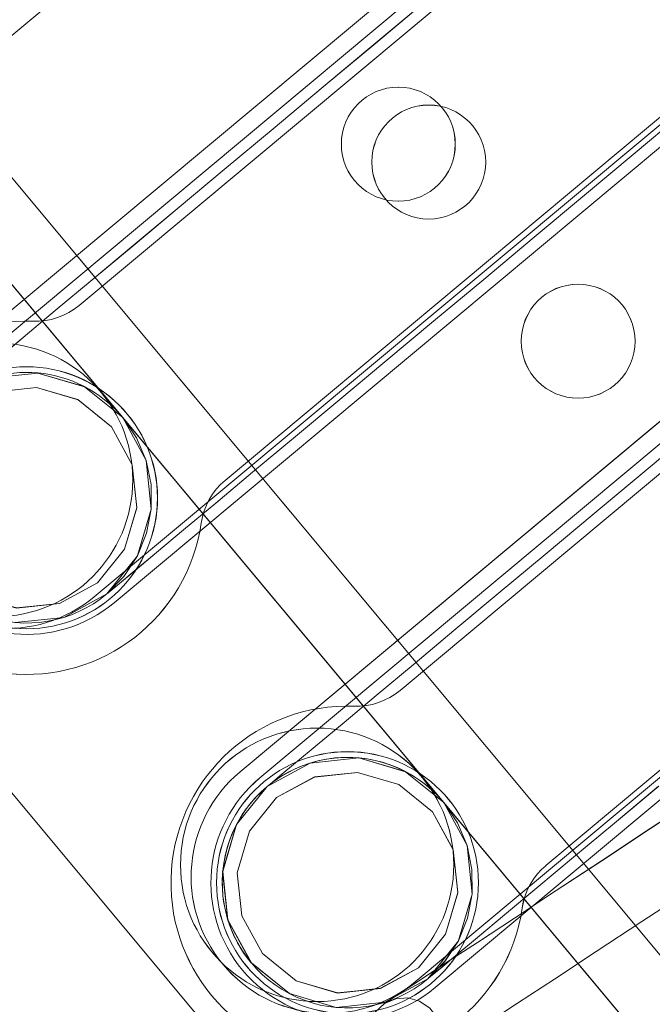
# Model space of a CAD drawing. Header units: millimetres. Extents: x -125266 to 274256, y -711690 to -301689.
# Tile 73 of 256: x -53456 to -53429, y -360895 to -360852. Entities that reach past the tile are written whole.
import ezdxf

# ---------------------------------------------------------------- set-up
doc = ezdxf.new("R2010")
doc.units = ezdxf.units.MM
doc.linetypes.add('CONTINOUS', pattern=[0])
for name, color, linetype, lineweight in [('AD Wall', 8, 'Continuous', 15), ('ARCH', 7, 'Continuous', 0), ('Equipment', 8, 'Continuous', 0), ('MEPTEK HVAC-Kitchen Fresh Air Duct', 3, 'Continuous', 30), ('MEPTEK-TEXT1', 7, 'Continuous', 30)]:
    doc.layers.add(name, color=color, linetype=linetype, lineweight=lineweight)
doc.layers.add('Light Equipment', color=8, linetype='Continuous')
doc.styles.get("Standard").update_dxf_attribs({"font": 'ARIALN.TTF'})
doc.styles.add('Times New Roman', font='times.ttf', dxfattribs={"height": 150})
doc.dimstyles.new('ARA-125', dxfattribs={"dimtxt": 200, "dimasz": 75, "dimexe": 0, "dimexo": 75, "dimgap": 7.5, "dimtad": 0, "dimdec": 0, "dimrnd": 5, "dimdsep": 46, "dimtxsty": 'Times New Roman', "dimblk": 'ARCHTICK', "dimcen": 56.25, "dimdle": 56.25, "dimclrd": 256, "dimclre": 256, "dimclrt": 256, "dimazin": 3, "dimtfac": 1, "dimtdec": 0, "dimtix": 1, "dimtmove": 1, "dimatfit": 3, "dimfxl": 0, "dimtolj": 1, "dimlwd": -1, "dimlwe": 0, "dimarcsym": 0})
pattern_1 = [(22.867872, (419150.544, -703283.92), (-30.845707, 73.1364), [])]

# ---------------------------------------------------------------- blocks, each defined once
blk = doc.blocks.new('A$Cf0359734')
at = {"layer": 'Equipment', "extrusion": (0, 0, -1), "elevation": -15}
for points in [[(-610.078, 1224.798, -3.802846), (-1131.035, 947.449, 3.802846)], [(-563.585, 1106.137, -3.146449), (-1057.949, 842.946, 3.146449)], [(-460.834, 374.726, -2.242091), (-471.015, 369.306, 2.242091)], [(-457.29, 370.182, -0.9995), (-467.884, 364.542, 0.9995)], [(-458.194, 370.267, -0.9995), (-468.787, 364.627, 0.9995)], [(-480.255, 364.386, -2.242091), (-490.436, 358.966, 2.242091)], [(-476.712, 359.842, -0.9995), (-487.305, 354.202, 0.9995)], [(-477.615, 359.927, -0.9995), (-488.209, 354.287, 0.9995)], [(-512.548, 147.893, 0.12996), (-291.459, 265.598, -0.12996), (-512.548, 147.893, 0.12996), (-291.458, 265.596, 0.99992), (-345.858, 324.267, -0.129924), (-530.851, 225.782, 1.000022), (-512.548, 147.893, -1.000022), (-530.851, 225.782, 0.129924), (-345.858, 324.267, -0.99992), (-291.458, 265.596, -0.12996), (-512.548, 147.893, -1.000022), (-530.851, 225.782, 0.129924), (-345.858, 324.267, -0.129924), (-530.85, 225.78, 1.000022)]]:
    blk.add_lwpolyline(points, format="xyb", close=True, dxfattribs=at)
for points in [[(-591.722, 1158.987, -3.538831), (-1086.084, 895.797), (-1091.774, 906.486), (-1091.58, 906.121), (-1086.084, 895.797), (-1084.559, 898.382), (-1083.015, 900.957), (-1081.46, 903.525), (-1079.888, 906.087), (-1078.303, 908.636), (-1076.702, 911.181)], [(-1077.22, 914.233), (-1087.359, 908.836), (-1091.168, 906.808, 3.626728), (-598.019, 1169.352)], [(-597.218, 1169.311, -3.616317), (-1091.58, 906.121), (-1091.532, 906.208), (-1091.475, 906.293), (-1091.426, 906.38), (-1091.369, 906.465), (-1091.32, 906.552), (-1091.272, 906.639), (-1091.215, 906.724), (-1091.168, 906.808), (-598.022, 1169.351)], [(-597.218, 1169.31, -3.616317), (-1091.582, 906.12, 3.616317), (-597.219, 1169.312)], [(-591.722, 1158.988, -3.538831), (-1086.084, 895.795), (-1084.554, 898.384), (-1083.015, 900.956), (-1081.455, 903.526), (-1079.889, 906.086), (-1078.304, 908.635), (-1076.703, 911.179)], [(-599.158, 1041.719, -0.011713), (-984.646, 836.489), (-990.409, 833.326), (-995.883, 829.759), (-1000.962, 825.886), (-1005.713, 821.665), (-1011.224, 815.871), (-1016.164, 809.592), (-1020.378, 803.047), (-1023.979, 796.101), (-1025.529, 792.694), (-1080.437, 895.526, 3.572618), (-594.649, 1154.151, -3.572618), (-1080.436, 895.526, 3.572618), (-594.65, 1154.151, -3.572618), (-1080.31, 895.593), (-1031.842, 804.552), (-1031.857, 804.516), (-1031.842, 804.552)], [(-546.271, 1063.035, -2.890001), (-1031.776, 804.429), (-1025.527, 792.692)], [(-483.758, 393.811), (-482.495, 391.439), (-481.182, 388.972), (-479.834, 386.441), (-478.476, 383.889), (-477.129, 381.359), (-475.815, 378.892), (-474.552, 376.52), (-473.363, 374.286), (-472.264, 372.221), (-471.274, 370.363), (-470.409, 368.737), (-469.682, 367.371), (-469.104, 366.286), (-468.684, 365.497), (-468.43, 365.021), (-468.346, 364.862), (-468.755, 365.86), (-468.965, 366.917), (-468.96, 367.993), (-468.748, 369.051), (-468.334, 370.046), (-467.737, 370.941), (-466.973, 371.702), (-466.076, 372.301, -1), (-460.906, 362.591)], [(-489.547, 381.272), (-488.188, 378.721), (-486.841, 376.19), (-485.528, 373.723), (-484.265, 371.351), (-483.076, 369.117), (-481.976, 367.052), (-480.987, 365.194), (-480.122, 363.568), (-479.394, 362.202), (-478.817, 361.117), (-478.397, 360.328), (-478.143, 359.852), (-478.058, 359.691), (-477.439, 357.636), (-477.647, 355.5), (-478.667, 353.612), (-480.328, 352.252), (-482.383, 351.633), (-484.514, 351.844), (-486.407, 352.861), (-487.767, 354.522), (-488.177, 355.521), (-488.386, 356.578), (-488.381, 357.654), (-488.17, 358.711), (-487.755, 359.706), (-487.158, 360.602), (-486.394, 361.362), (-485.497, 361.962, -1), (-480.327, 352.252), (-482.383, 351.633), (-484.516, 351.85), (-486.407, 352.861), (-487.767, 354.522), (-487.852, 354.681), (-488.106, 355.157), (-488.526, 355.946), (-489.103, 357.032), (-489.831, 358.398), (-490.696, 360.023), (-491.685, 361.881), (-492.784, 363.946), (-493.974, 366.18)]]:
    blk.add_lwpolyline(points, format="xyb", dxfattribs=at)
for points in [[(-696.698, 249.523), (-698.107, 252.171), (-274.369, 477.762), (-698.107, 252.171), (-698.135, 252.224), (-698.214, 252.372), (-698.344, 252.615), (-698.519, 252.944), (-698.733, 253.346), (-698.978, 253.806), (-699.243, 254.304), (-699.516, 254.818), (-699.243, 254.304), (-698.978, 253.806), (-698.733, 253.346), (-698.519, 252.944), (-698.344, 252.615), (-698.214, 252.372), (-698.135, 252.224), (-698.107, 252.171)], [(-698.106, 252.17), (-696.697, 249.522), (-272.959, 475.114), (-696.697, 249.522)], [(-698.105, 252.172), (-697.936, 252.262), (-697.438, 252.527), (-696.617, 252.964), (-695.521, 253.547), (-694.182, 254.26), (-692.657, 255.072), (-691, 255.954), (-689.279, 256.87), (-283.198, 473.062), (-689.279, 256.87), (-691, 255.954), (-692.657, 255.072), (-694.182, 254.26), (-695.521, 253.547), (-696.617, 252.964), (-697.438, 252.527), (-697.936, 252.262)], [(-281.788, 470.414), (-687.87, 254.222)], [(-676.784, 243.922), (-280.767, 454.755)], [(-449.367, 374.968), (-470.986, 415.575)], [(-479.38, 411.673), (-457.291, 370.181)], [(-479.813, 410.874), (-458.194, 370.266)], [(-467.883, 364.541), (-489.973, 406.032)], [(-468.788, 364.628), (-490.407, 405.235)], [(-477.323, 404.068), (-462.452, 376.136)], [(-476.711, 359.841), (-498.8, 401.332)], [(-499.234, 400.534), (-477.616, 359.927)], [(-471.278, 371.433), (-486.149, 399.366)], [(-509.395, 395.693), (-487.305, 354.202)], [(-488.21, 354.289), (-509.828, 394.896)], [(-496.744, 393.729), (-481.873, 365.796)], [(-490.7, 361.094), (-505.571, 389.026)], [(-462.451, 376.134), (-462.311, 375.897), (-462.153, 375.675), (-461.97, 375.473), (-461.772, 375.28), (-461.559, 375.108), (-461.329, 374.958), (-461.085, 374.831), (-460.832, 374.727), (-461.085, 374.831), (-461.329, 374.958), (-461.559, 375.108), (-461.772, 375.28), (-461.97, 375.473), (-462.153, 375.675), (-462.311, 375.897)], [(-468.345, 364.862), (-468.964, 366.918), (-468.753, 369.048), (-467.736, 370.942), (-466.075, 372.302), (-464.019, 372.92), (-461.886, 372.704), (-459.996, 371.692), (-458.636, 370.031), (-459.375, 370.936), (-459.996, 371.692), (-461.886, 372.704), (-463.998, 372.918), (-464.019, 372.92), (-466.075, 372.302), (-467.736, 370.942), (-468.753, 369.048), (-468.962, 366.939), (-468.964, 366.918)], [(-459.199, 369.732), (-458.653, 367.916), (-458.844, 366.027), (-459.74, 364.354), (-461.21, 363.157), (-463.023, 362.606), (-464.911, 362.797), (-466.579, 363.696), (-467.781, 365.163), (-468.326, 366.979), (-468.141, 368.864), (-467.245, 370.537), (-465.776, 371.734), (-463.962, 372.285), (-462.074, 372.094), (-460.401, 371.198)], [(-467.783, 365.162), (-468.328, 366.978), (-468.138, 368.866), (-467.247, 370.536), (-465.772, 371.736), (-463.959, 372.287), (-462.07, 372.096), (-460.403, 371.197), (-459.201, 369.731), (-458.655, 367.915), (-458.84, 366.029), (-459.737, 364.356), (-461.206, 363.159), (-463.024, 362.606), (-464.907, 362.799), (-466.581, 363.695)], [(-471.016, 369.307), (-470.961, 369.574), (-470.931, 369.848), (-470.927, 370.122), (-470.95, 370.395), (-471, 370.668), (-471.066, 370.932), (-471.161, 371.187), (-471.28, 371.436), (-471.161, 371.187), (-471.066, 370.932), (-471, 370.668), (-470.95, 370.395), (-470.927, 370.122), (-470.931, 369.848), (-470.961, 369.574)], [(-481.873, 365.795), (-481.733, 365.557), (-481.574, 365.335), (-481.392, 365.134), (-481.194, 364.94), (-480.98, 364.768), (-480.751, 364.619), (-480.506, 364.491), (-480.254, 364.387), (-480.506, 364.491), (-480.751, 364.619), (-480.98, 364.768), (-481.194, 364.94), (-481.392, 365.134), (-481.574, 365.335), (-481.733, 365.557)], [(-487.767, 354.522), (-488.386, 356.578), (-488.174, 358.708), (-487.158, 360.602), (-485.497, 361.962), (-483.441, 362.581), (-481.308, 362.364), (-479.417, 361.353), (-478.057, 359.692), (-478.797, 360.596), (-479.417, 361.353), (-481.308, 362.364), (-483.42, 362.578), (-483.441, 362.581), (-485.497, 361.962), (-487.158, 360.602), (-488.174, 358.708), (-488.383, 356.599), (-488.386, 356.578)], [(-478.62, 359.392), (-478.075, 357.576), (-478.265, 355.687), (-479.162, 354.014), (-480.631, 352.818), (-482.444, 352.267), (-484.333, 352.457), (-486.001, 353.356), (-487.203, 354.823), (-487.748, 356.639), (-487.563, 358.524), (-486.667, 360.198), (-485.197, 361.394), (-483.384, 361.945), (-481.496, 361.755), (-479.823, 360.858)], [(-487.204, 354.822), (-487.75, 356.638), (-487.559, 358.526), (-486.663, 360.2), (-485.193, 361.396), (-483.38, 361.947), (-481.492, 361.757), (-479.824, 360.857), (-478.622, 359.391), (-478.076, 357.575), (-478.262, 355.689), (-479.158, 354.016), (-480.627, 352.82), (-482.44, 352.269), (-484.329, 352.459), (-486.002, 353.356)], [(-490.438, 358.967), (-490.383, 359.234), (-490.352, 359.509), (-490.348, 359.782), (-490.371, 360.056), (-490.421, 360.328), (-490.487, 360.592), (-490.582, 360.847), (-490.701, 361.096), (-490.582, 360.847), (-490.487, 360.592), (-490.421, 360.328), (-490.371, 360.056), (-490.348, 359.782), (-490.352, 359.509), (-490.383, 359.234)], [(-486.811, 350.566), (-486.533, 350.81), (-486.244, 351.262), (-486.123, 351.789), (-486.182, 352.321), (-486.412, 352.804), (-486.792, 353.186), (-487.27, 353.42), (-487.806, 353.482), (-488.334, 353.363), (-488.628, 353.2), (-489.013, 352.826), (-489.253, 352.345), (-489.317, 351.814), (-489.207, 351.289), (-488.921, 350.829), (-488.505, 350.493), (-487.998, 350.308), (-487.462, 350.308), (-486.954, 350.477)]]:
    blk.add_lwpolyline(points, close=True, dxfattribs=at)
for points in [[(-465.095, 362.189), (-466.986, 363.201), (-468.346, 364.862), (-466.986, 363.201), (-465.093, 362.184)], [(-459.973, 372.542), (-460.7, 373.908), (-461.565, 375.533), (-462.555, 377.392), (-463.654, 379.456), (-464.843, 381.691), (-466.106, 384.062), (-467.42, 386.53), (-468.767, 389.06), (-470.126, 391.612), (-471.47, 394.137), (-472.786, 396.61), (-474.049, 398.982), (-475.238, 401.216), (-476.335, 403.275), (-477.327, 405.139), (-478.192, 406.764), (-478.92, 408.13), (-479.497, 409.216), (-479.917, 410.004), (-480.171, 410.481), (-480.256, 410.64)], [(-462.454, 376.134), (-462.454, 376.134)], [(-460.835, 374.726), (-460.835, 374.726)], [(-471.279, 371.435), (-471.279, 371.435)], [(-471.016, 369.306), (-471.016, 369.306)], [(-495.854, 366.51), (-494.338, 364.314), (-492.889, 362.204), (-491.526, 360.232), (-490.289, 358.431), (-489.185, 356.831), (-488.244, 355.47), (-487.485, 354.365), (-486.917, 353.54), (-486.555, 353.013), (-486.401, 352.788)], [(-481.873, 365.795), (-481.873, 365.795)], [(-467.881, 364.541), (-467.881, 364.541)], [(-468.79, 364.627), (-468.79, 364.627)], [(-480.254, 364.388), (-480.254, 364.388)], [(-489.037, 350.975), (-489.19, 351.199), (-489.552, 351.727), (-490.118, 352.547), (-490.881, 353.649), (-491.821, 355.017), (-492.921, 356.613), (-494.167, 358.416), (-495.524, 360.391), (-496.976, 362.492), (-498.489, 364.697)], [(-490.699, 361.097), (-490.699, 361.097)], [(-476.711, 359.839), (-476.711, 359.839)], [(-477.615, 359.929), (-477.615, 359.929)], [(-490.435, 358.968), (-490.435, 358.968)], [(-487.305, 354.199), (-487.305, 354.199)], [(-488.209, 354.289), (-488.209, 354.289)]]:
    blk.add_lwpolyline(points, dxfattribs=at)
at = {"layer": 'Equipment', "extrusion": (0, 0, -1)}
for centre, radius in [((-472.768, 387.973, -15), 2.502), ((-472.768, 387.973, -15), 2.502), ((-474.301, 387.75, -15), 2.502), ((-474.301, 387.75, -15), 2.502), ((-483.341, 382.938, -15), 2.502), ((-483.341, 382.938, -15), 2.502), ((-461.955, 367.671, -15), 6.002), ((-461.955, 367.671, -15), 6.002), ((-463.488, 367.445, -15), 5.749), ((-463.492, 367.448, -15), 5.751), ((-481.382, 357.33, -15), 6), ((-481.382, 357.33, -15), 6), ((-482.91, 357.107, -15), 5.749), ((-482.912, 357.107, -15), 5.75)]:
    blk.add_circle(centre, radius, dxfattribs=at)
for centre, radius, start, end in [((-625.132, 625.132, -15), 625.132, 145.142558, 90.917696), ((-624.647, 624.948, -15), 545.055, 148.86045, 87.1998), ((-624.649, 624.946, -15), 545.055, 148.86045, 87.1998), ((-624.649, 624.946, -15), 545.055, 148.86045, 87.1998), ((-624.649, 624.946, -15), 545.055, 148.86045, 87.1998), ((-624.648, 624.948, -15), 535.053, 147.01591, 89.04434), ((-624.648, 624.948, -15), 535.053, 147.01591, 89.04434), ((-463.492, 367.446, -15), 5.5, 208.0301, 28.0301), ((-482.913, 357.107, -15), 5.5, 208.0301, 28.0301)]:
    blk.add_arc(centre, radius, start, end, dxfattribs=at)
blk = doc.blocks.new('ARCH')
at = {"layer": 'AD Wall', "lineweight": 0}
h = blk.add_hatch(dxfattribs=at)
h.set_pattern_fill('ANSI31', color=256, scale=25, angle=-22.1321)
h.set_pattern_definition(pattern_1)
edge = h.paths.add_edge_path()
edge.add_arc((-53209.777, -360694.998), 761.132, 66.950176, 372.725314)
edge.add_line((-52467.341, -360527.338), (-52564.885, -360549.366))
edge.add_arc((-53209.777, -360694.998), 661.132, -293.049824, 12.725314, ccw=False)
edge.add_line((-52950.923, -360086.648), (-52911.77, -359994.631))
h = blk.add_hatch(dxfattribs=at)
h.set_pattern_fill('ANSI31', color=256, scale=25, angle=-22.1321)
h.set_pattern_definition(pattern_1)
edge = h.paths.add_edge_path()
edge.add_arc((-53209.777, -360694.998), 761.132, 66.950176, 372.725314)
edge.add_line((-52467.341, -360527.338), (-52564.885, -360549.366))
edge.add_arc((-53209.777, -360694.998), 661.132, -293.049824, 12.725314, ccw=False)
edge.add_line((-52950.923, -360086.648), (-52911.77, -359994.631))
at = {"layer": 'AD Wall', "lineweight": 0, "extrusion": (0, 0, -1)}
for radius in [761.132, 761.132, 661.132, 661.132]:
    blk.add_arc((53209.777, -360694.998, -5.049), radius, 167.274686, 113.049824, dxfattribs=at)
at = {"layer": 'Light Equipment', "lineweight": 0, "extrusion": (0, 0, -1), "elevation": -5.049}
for points in [[(52997.285, -360133.855, -3.802846), (52619.203, -360587.036, 3.802846)], [(53085.056, -360226.257, -3.146449), (52726.274, -360656.304, 3.146449)], [(53493.345, -361094.667, 0.12996), (53653.8, -360902.341, -0.12996), (53493.345, -361094.667, 0.12996), (53653.801, -360902.343, 0.99992), (53581.306, -360868.489, -0.129924), (53447.046, -361029.413, 1.000022), (53493.345, -361094.667, -1.000022), (53447.046, -361029.413, 0.129924), (53581.306, -360868.489, -0.99992), (53653.801, -360902.343, -0.12996), (53493.345, -361094.667, -1.000022), (53447.046, -361029.413, 0.129924), (53581.306, -360868.489, -0.129924), (53447.048, -361029.414, 1.000022)], [(53455.791, -360865.065, -2.242091), (53448.402, -360873.922, 2.242091)], [(53460.786, -360867.939, -0.9995), (53453.098, -360877.155, 0.9995)], [(53459.917, -360868.201, -0.9995), (53452.229, -360877.416, 0.9995)], [(53441.696, -360881.96, -2.242091), (53434.307, -360890.816, 2.242091)], [(53446.691, -360884.834, -0.9995), (53439.002, -360894.05, 0.9995)], [(53445.822, -360885.096, -0.9995), (53438.133, -360894.311, 0.9995)]]:
    blk.add_lwpolyline(points, format="xyb", close=True, dxfattribs=at)
for points in [[(52681.566, -360597.53), (52674.208, -360606.349), (52671.443, -360609.663, 3.626728), (53029.343, -360180.672)], [(53030.101, -360180.409, -3.616317), (52671.32, -360610.454), (52671.332, -360610.355), (52671.353, -360610.255), (52671.365, -360610.156), (52671.386, -360610.056), (52671.399, -360609.957), (52671.411, -360609.858), (52671.432, -360609.758), (52671.443, -360609.663), (53029.342, -360180.674)], [(53030.101, -360180.41, -3.616317), (52671.318, -360610.456, 3.616317), (53030.101, -360180.408)], [(53039.081, -360187.901, -3.538831), (52680.301, -360617.948), (52680.744, -360614.974), (52681.2, -360612.012), (52681.677, -360609.043), (52682.163, -360606.082), (52682.671, -360603.124), (52683.196, -360600.164)], [(53039.082, -360187.901, -3.538831), (52680.301, -360617.947), (52671.003, -360610.189), (52671.321, -360610.454), (52680.301, -360617.947), (52680.74, -360614.977), (52681.2, -360612.01), (52681.673, -360609.046), (52682.163, -360606.081), (52682.671, -360603.122), (52683.196, -360600.162)], [(53076.373, -360299.33, -0.011713), (52796.609, -360634.668), (52792.462, -360639.77), (52788.735, -360645.136), (52785.489, -360650.637), (52782.678, -360656.337), (52779.757, -360663.781), (52777.546, -360671.458), (52776.108, -360679.109), (52775.39, -360686.899), (52775.238, -360690.639), (52685.634, -360616.071, 3.572618), (53038.192, -360193.484, -3.572618), (52685.634, -360616.07, 3.572618), (53038.191, -360193.484, -3.572618), (52685.726, -360615.961), (52764.922, -360682.033), (52764.921, -360682.072), (52764.922, -360682.033)], [(53117.333, -360259.66, -2.890001), (52765.029, -360682.122), (52775.24, -360690.64)], [(53427.366, -360856.023), (53429.429, -360857.744), (53431.576, -360859.534), (53433.777, -360861.371), (53435.997, -360863.223), (53438.198, -360865.06), (53440.344, -360866.85), (53442.408, -360868.572), (53444.351, -360870.193), (53446.147, -360871.691), (53447.764, -360873.04), (53449.178, -360874.22), (53450.366, -360875.211), (53451.31, -360875.999), (53451.996, -360876.571), (53452.411, -360876.917), (53452.549, -360877.032), (53451.794, -360876.262), (53451.201, -360875.361), (53450.8, -360874.363), (53450.598, -360873.304), (53450.607, -360872.225), (53450.823, -360871.171), (53451.244, -360870.179), (53451.849, -360869.286, -1), (53460.296, -360876.333)], [(53426.727, -360869.818), (53428.947, -360871.67), (53431.149, -360873.507), (53433.295, -360875.297), (53435.358, -360877.019), (53437.302, -360878.64), (53439.098, -360880.139), (53440.714, -360881.487), (53442.128, -360882.667), (53443.316, -360883.658), (53444.261, -360884.446), (53444.947, -360885.018), (53445.361, -360885.364), (53445.501, -360885.481), (53446.848, -360887.152), (53447.46, -360889.208), (53447.227, -360891.342), (53446.201, -360893.227), (53444.53, -360894.575), (53442.477, -360895.182), (53440.339, -360894.953), (53438.454, -360893.927), (53437.699, -360893.156), (53437.106, -360892.256), (53436.705, -360891.257), (53436.503, -360890.198), (53436.512, -360889.12), (53436.728, -360888.066), (53437.149, -360887.074), (53437.754, -360886.18, -1), (53446.201, -360893.227), (53444.53, -360894.574), (53442.473, -360895.178), (53440.34, -360894.953), (53438.454, -360893.927), (53438.316, -360893.812), (53437.901, -360893.466), (53437.215, -360892.893), (53436.271, -360892.106), (53435.083, -360891.114), (53433.669, -360889.935), (53432.052, -360888.586), (53430.256, -360887.088), (53428.313, -360885.466)]]:
    blk.add_lwpolyline(points, format="xyb", dxfattribs=at)
for points in [[(53284.476, -361069.902), (53282.173, -361067.981), (53589.699, -360699.371), (53282.173, -361067.981), (53282.127, -361067.943), (53281.998, -361067.835), (53281.786, -361067.658), (53281.501, -361067.42), (53281.151, -361067.128), (53280.75, -361066.794), (53280.317, -361066.433), (53279.87, -361066.06), (53280.317, -361066.433), (53280.75, -361066.794), (53281.151, -361067.128), (53281.501, -361067.42), (53281.786, -361067.658), (53281.998, -361067.835), (53282.127, -361067.943), (53282.173, -361067.981)], [(53282.174, -361067.982), (53284.477, -361069.903), (53592.003, -360701.293), (53284.477, -361069.903)], [(53282.174, -361067.979), (53282.297, -361067.832), (53282.659, -361067.399), (53283.254, -361066.685), (53284.05, -361065.732), (53285.022, -361064.567), (53286.128, -361063.24), (53287.331, -361061.799), (53288.58, -361060.302), (53583.291, -360707.051), (53288.58, -361060.302), (53287.331, -361061.799), (53286.128, -361063.24), (53285.022, -361064.567), (53284.05, -361065.732), (53283.254, -361066.685), (53282.659, -361067.399), (53282.297, -361067.832)], [(53585.595, -360708.973), (53290.883, -361062.224)], [(53305.032, -361067.589), (53592.44, -360723.093)], [(53466.322, -360860.521), (53430.998, -360831.05)], [(53424.692, -360837.828), (53460.786, -360867.94)], [(53424.592, -360838.731), (53459.917, -360868.201)], [(53429.463, -360844.097), (53453.761, -360864.369)], [(53453.098, -360877.155), (53417.005, -360847.043)], [(53452.227, -360877.415), (53416.903, -360847.945)], [(53447.357, -360872.05), (53423.058, -360851.778)], [(53446.692, -360884.835), (53410.598, -360854.722)], [(53410.497, -360855.626), (53445.822, -360885.096)], [(53415.368, -360860.991), (53439.666, -360881.263)], [(53402.909, -360863.938), (53439.002, -360894.05)], [(53453.762, -360864.37), (53453.982, -360864.537), (53454.212, -360864.682), (53454.457, -360864.801), (53454.713, -360864.905), (53454.976, -360864.984), (53455.245, -360865.036), (53455.52, -360865.062), (53455.792, -360865.063), (53455.52, -360865.062), (53455.245, -360865.036), (53454.976, -360864.984), (53454.713, -360864.905), (53454.457, -360864.801), (53454.212, -360864.682), (53453.982, -360864.537)], [(53438.132, -360894.31), (53402.808, -360864.84)], [(53452.549, -360877.032), (53451.202, -360875.361), (53450.595, -360873.308), (53450.823, -360871.171), (53451.85, -360869.285), (53453.521, -360867.938), (53455.578, -360867.334), (53457.711, -360867.559), (53459.596, -360868.585), (53458.571, -360868.026), (53457.711, -360867.559), (53455.578, -360867.334), (53453.541, -360867.931), (53453.521, -360867.938), (53451.85, -360869.285), (53450.823, -360871.171), (53450.595, -360873.308), (53451.196, -360875.34), (53451.202, -360875.361)], [(53452.958, -360876.542), (53451.768, -360875.066), (53451.233, -360873.244), (53451.429, -360871.362), (53452.344, -360869.695), (53453.816, -360868.502), (53455.637, -360867.967), (53457.52, -360868.171), (53459.186, -360869.077), (53460.376, -360870.553), (53460.915, -360872.37), (53460.715, -360874.257), (53459.804, -360875.919), (53458.329, -360877.117), (53456.511, -360877.648), (53454.624, -360877.448)], [(53459.187, -360869.075), (53460.377, -360870.552), (53460.912, -360872.373), (53460.712, -360874.261), (53459.802, -360875.923), (53458.33, -360877.116), (53456.509, -360877.651), (53454.625, -360877.446), (53452.959, -360876.541), (53451.77, -360875.064), (53451.231, -360873.248), (53451.431, -360871.36), (53452.341, -360869.698), (53453.813, -360868.505), (53455.634, -360867.97), (53457.521, -360868.17)], [(53433.262, -360888.945), (53408.963, -360868.673)], [(53448.401, -360873.921), (53448.351, -360873.653), (53448.276, -360873.387), (53448.176, -360873.132), (53448.052, -360872.888), (53447.903, -360872.654), (53447.743, -360872.434), (53447.559, -360872.234), (53447.355, -360872.048), (53447.559, -360872.234), (53447.743, -360872.434), (53447.903, -360872.654), (53448.052, -360872.888), (53448.176, -360873.132), (53448.276, -360873.387), (53448.351, -360873.653)], [(53439.667, -360881.264), (53439.887, -360881.432), (53440.117, -360881.577), (53440.362, -360881.696), (53440.618, -360881.8), (53440.881, -360881.879), (53441.15, -360881.931), (53441.425, -360881.957), (53441.697, -360881.958), (53441.425, -360881.957), (53441.15, -360881.931), (53440.881, -360881.879), (53440.618, -360881.8), (53440.362, -360881.696), (53440.117, -360881.577), (53439.887, -360881.432)], [(53438.454, -360893.927), (53437.107, -360892.256), (53436.5, -360890.203), (53436.728, -360888.065), (53437.754, -360886.18), (53439.425, -360884.832), (53441.483, -360884.229), (53443.616, -360884.454), (53445.501, -360885.48), (53444.475, -360884.921), (53443.616, -360884.454), (53441.483, -360884.229), (53439.446, -360884.826), (53439.425, -360884.832), (53437.754, -360886.18), (53436.728, -360888.065), (53436.5, -360890.203), (53437.101, -360892.235), (53437.107, -360892.256)], [(53438.863, -360893.437), (53437.673, -360891.96), (53437.138, -360890.139), (53437.338, -360888.252), (53438.248, -360886.59), (53439.72, -360885.396), (53441.542, -360884.861), (53443.425, -360885.066), (53445.091, -360885.971), (53446.281, -360887.448), (53446.819, -360889.265), (53446.62, -360891.152), (53445.709, -360892.814), (53444.237, -360894.008), (53442.416, -360894.543), (53440.529, -360894.343)], [(53445.092, -360885.97), (53446.282, -360887.447), (53446.817, -360889.268), (53446.617, -360891.155), (53445.707, -360892.817), (53444.235, -360894.011), (53442.413, -360894.546), (53440.53, -360894.341), (53438.864, -360893.436), (53437.674, -360891.959), (53437.136, -360890.143), (53437.336, -360888.255), (53438.246, -360886.593), (53439.718, -360885.4), (53441.539, -360884.865), (53443.426, -360885.065)], [(53434.306, -360890.816), (53434.256, -360890.547), (53434.181, -360890.282), (53434.081, -360890.027), (53433.957, -360889.782), (53433.808, -360889.549), (53433.648, -360889.329), (53433.464, -360889.129), (53433.259, -360888.943), (53433.464, -360889.129), (53433.648, -360889.329), (53433.808, -360889.549), (53433.957, -360889.782), (53434.081, -360890.027), (53434.181, -360890.282), (53434.256, -360890.547)], [(53440.83, -360897.231), (53440.996, -360896.901), (53441.093, -360896.373), (53441.007, -360895.84), (53440.751, -360895.369), (53440.357, -360895.008), (53439.861, -360894.798), (53439.329, -360894.761), (53438.81, -360894.905), (53438.365, -360895.214), (53438.155, -360895.476), (53437.94, -360895.968), (53437.899, -360896.504), (53438.039, -360897.019), (53438.339, -360897.465), (53438.776, -360897.783), (53439.288, -360897.937), (53439.828, -360897.918), (53440.325, -360897.715), (53440.732, -360897.368)]]:
    blk.add_lwpolyline(points, close=True, dxfattribs=at)
for points in [[(53456.567, -360878.283), (53454.435, -360878.059), (53452.549, -360877.033), (53454.434, -360878.059), (53456.571, -360878.288)], [(53457.411, -360866.763), (53456.223, -360865.772), (53454.809, -360864.593), (53453.193, -360863.244), (53451.397, -360861.745), (53449.453, -360860.124), (53447.39, -360858.403), (53445.244, -360856.612), (53443.042, -360854.775), (53440.822, -360852.923), (53438.626, -360851.091), (53436.475, -360849.296), (53434.412, -360847.575), (53432.468, -360845.954), (53430.677, -360844.459), (53429.055, -360843.106), (53427.642, -360841.927), (53426.453, -360840.935), (53425.509, -360840.148), (53424.823, -360839.575), (53424.408, -360839.23), (53424.27, -360839.114)], [(53453.76, -360864.371), (53453.76, -360864.371)], [(53455.79, -360865.065), (53455.79, -360865.065)], [(53447.355, -360872.048), (53447.355, -360872.048)], [(53448.401, -360873.921), (53448.401, -360873.921)], [(53453.101, -360877.155), (53453.101, -360877.155)], [(53452.226, -360877.417), (53452.226, -360877.417)], [(53439.667, -360881.264), (53439.667, -360881.264)], [(53441.697, -360881.958), (53441.697, -360881.958)], [(53446.692, -360884.837), (53446.692, -360884.837)], [(53445.821, -360885.094), (53445.821, -360885.094)], [(53426.447, -360885.869), (53428.679, -360887.332), (53430.816, -360888.74), (53432.821, -360890.054), (53434.646, -360891.256), (53436.271, -360892.323), (53437.656, -360893.228), (53438.774, -360893.966), (53439.612, -360894.516), (53440.146, -360894.868), (53440.372, -360895.018)], [(53438.614, -360897.691), (53438.388, -360897.541), (53437.854, -360897.189), (53437.021, -360896.642), (53435.898, -360895.909), (53434.513, -360894.995), (53432.892, -360893.932), (53431.059, -360892.731), (53429.058, -360891.413), (53426.921, -360890.013), (53424.689, -360888.541)], [(53433.262, -360888.941), (53433.262, -360888.941)], [(53434.308, -360890.814), (53434.308, -360890.814)], [(53439.004, -360894.052), (53439.004, -360894.052)], [(53438.133, -360894.31), (53438.133, -360894.31)]]:
    blk.add_lwpolyline(points, dxfattribs=at)
at = {"layer": 'Light Equipment', "lineweight": 0, "extrusion": (0, 0, -1)}
for centre, radius in [((53439.746, -360857.29, -5.049), 2.502), ((53439.746, -360857.29, -5.049), 2.502), ((53438.41, -360858.075, -5.049), 2.502), ((53438.41, -360858.075, -5.049), 2.502), ((53431.848, -360865.938, -5.049), 2.502), ((53431.848, -360865.938, -5.049), 2.502), ((53457.41, -360872.023, -5.049), 6.002), ((53457.41, -360872.023, -5.049), 6.002), ((53456.076, -360872.81, -5.049), 5.749), ((53456.071, -360872.808, -5.049), 5.751), ((53443.311, -360888.92, -5.049), 6), ((53443.311, -360888.92, -5.049), 6), ((53441.978, -360889.703, -5.049), 5.75), ((53441.98, -360889.703, -5.049), 5.749)]:
    blk.add_circle(centre, radius, dxfattribs=at)
for centre, radius, start, end in [((53209.26, -360695.008, -5.049), 625.132, 167.274686, 113.049824), ((53209.779, -360694.995, -5.049), 545.055, 170.99258, 109.33193), ((53209.777, -360694.998, -5.049), 545.055, 170.99258, 109.33193), ((53209.777, -360694.998, -5.049), 545.055, 170.99258, 109.33193), ((53209.777, -360694.998, -5.049), 545.055, 170.99258, 109.33193), ((53209.778, -360694.996, -5.049), 535.053, 169.14804, 111.17647), ((53209.778, -360694.996, -5.049), 535.053, 169.14804, 111.17647), ((53456.072, -360872.81, -5.049), 5.5, 230.1623, 50.1623), ((53441.977, -360889.704, -5.049), 5.5, 230.1623, 50.1623)]:
    blk.add_arc(centre, radius, start, end, dxfattribs=at)
at = {"layer": 'Equipment', "rotation": 337.8678715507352}
blk.add_blockref('A$Cf0359734', (-54023.845, -361038.564, -9.95), dxfattribs=at)
blk = doc.blocks.new('_ArchTick')
at = {"color": 0, "linetype": 'ByBlock', "const_width": 0.15}
blk.add_lwpolyline([(-0.5, -0.5), (0.5, 0.5)], dxfattribs=at)

msp = doc.modelspace()

# ---------------------------------------------------------------- block references
at = {"layer": 'ARCH'}
msp.add_blockref('ARCH', (0, 0), dxfattribs=at)

# ---------------------------------------------------------------- texts
at = {"layer": 'MEPTEK-TEXT1', "char_height": 350, "attachment_point": 1}
for s, insert, width in [('{\\fCalibri|b0|i0|c0|p34;\\H1.28571x;\\C1;GENERAL GUIDELINES-HVAC :\\P\\fArial Narrow|b0|i0|c0|p34;\\H0.88889x;\\C256;\\P\\fCalibri|b0|i0|c0|p34;\\C4;DUCTING :\\H0.875x;\\P\\pi-1050,l1050,t1050;\\C256;1.^IDUCTING SHALL BE IN ACCORDANCE WITH IS 655, GALVANIZED IRON SHEET TO BE USED FOR ALL DUCTING WORKS. THERMAL INSULATION ON DUCTS SHALL BE 19 MM THICK. CLOSED CELL CLASS “O” BS 476 PART 6-7 FM APPROVED NITRILE RUBBER ELASTOMERIC INSULATION THERMAL CONDUCTIVITY 0.033 WATTS PER METER-KELVIN (W/(M.K)) AT 0°C FOR AIR CONDITIONING DUCTING. \\P2.^ITHERMAL INSULATION ON KITCHEN EXHAUST DUCTING SHALL BE 80 MM THICK ALUMINUM FOIL FACED RESIN BONDED FIBRE GLASS WOOL OF DENSITY NOT LESS THAN 48 KG/M3.\\P3.^ITHERMAL INSULATION ON FRESH AIR, SUPPLY AIR AND RETURN AIR SHALL BE 19MM THICK CLOSED CELL ANTI-MICROBIAL CLASS “O” BS 476 AND PART 6 & 7 FM APPROVED NITRILE RUBBER ELASTOMERIC INSULATION THERMAL CONDUCTIVITY 0.033 WATTS PER METER-KELVIN (W/ (M\\fArial|b0|i0|c0|p34;.\\fCalibri|b0|i0|c0|p34;K)) AT 0°C.\\P4.^IAPPROPRIATE NUMBER OF TRAP DOORS SHALL BE PROVIDED IN KITCHEN EXHAUST DUCTING FOR OIL/GREASE CLEANING PURPOSE.\\P5.^IDUCTING INSTALLATION WITH RESPECT TO FRESH AIR INTAKE, KITCHEN EXHAUST OUT FROM LOCATION UP TO LOUVERS AT FAÇADE SHALL BE IN THE SCOPE OF CONCESSIONER INCLUDING AIR WASHER, EXHAUST FAN SECTION DRY SCRUBBER ETC.\\P6.^IEACH AND EVERY KITCHEN EXHAUST HOOD SHOULD BE EQUIPPED WITH UL LISTED, WET CHEMICAL BASED, MECHANICALLY OPERATED, AUTOMATIC FIRE SUPPRESSION SYSTEM. SEPARATE DRAWING TO BE SUBMITTED FOR HOOD SUPPRESSION SYSTEM.\\P7.^ISUPPORTING OF DUCTING TO BE DONE WITH USING ANGLE 50X 50 X 5MM AND TIE ROD OF SIZE MINIMUM 10 MM DIA/ AS PER DUCT SIZE.\\P8.^IPOST COMPLETION OF ONSITE WORK, CONCESSIONAIRE HAS TO SHARE TESTING AND COMMISSIONING REPORT WITH DIAL.\\P9.^IINTEGRATION WITH FIRE ALARM SYSTEM, SO THAT AHU GET SWITCHED OFF IN CASE OF ANY FIRE INCIDENT.\\P10.^IFOR EQUIPMENT PLACEMENT STRUCTURAL DETAILS TO BE APPROVED BY STRUCTURAL CONSULTANT AND SAME TO BE SHARE WITH DIAL.\\P11.^ITRAP DOOR WITH PROPER ACCESS TO BE PROVIDED FOR FILTER AND COPPER COIL CLEANING.\\P12.^IKITCHEN VENTILATION SHALL COMPLY TO NFPA 96 GUIDELINE.}', (-102876.109, -301696.901), 28043.42879), ('{\\fCalibri|b0|i0|c0|p34;\\H1.28571x;\\C1;CHILLED WATER PIPING:-\\H0.77778x;\\P\\pi-1050,l1050,t1050;\\C256;1.^ICHILLED WATER PIPING SHALL BE CONFIRMING TO IS:1239 PART I CLASS ‘C’ HEAVY AND FITTING SHALL BE CONFORMING TO ASTM A-105,3000LBS SOCKET WELD END (UP TO 50MM) & 1S:1239 PART-II HEAVY/ASTM A-234 WPB, GR.B BUTT WELD FITTING ( ABOVE 50NB PIPE SIZE)\\P2.^IPIPING CONNECTION SHOULD BE SOCKET WELDED UP TO 50NB SIZE AND SHALL BE BUTT WELD ABOVE 50NB PIPE SIZE. PIPE FLANGES SHOULD BE CONFIRMING TO ASTM A-105 # 150 SORF AND FLANGE DIMENSION SHOULD BE IN ACCORDANCE WITH ASME/ANSI B 16.5 (150 SORF), FITTING TO FITTING WELDING IS NOT ALLOWED. NOZZLE CONNECTIONS/THREDOLETS/WELDOLETS ARE NOT ALLOWED BY PUNCTURING THE PIPE. ONLY EQUAL/UNEQUAL TEE’S SHALL BE USED FOR BRANCH CONNECTION FROM HEADER. SOCKET WELD END TEE SHOULD BE USED FOR BRANCH CONNECTION (UP-TO -50NB PIPE SIZE) W.R.T TO PRESSURE GAUGE/TEMPERATURE GAUGE/AIR VENT/DRAIN POINT ETC.\\P3.^IPOST INSTALLATION CLEARANCE BY DIAL, CHW PIPING SHALL BE TESTED @15KGF/CM2 HYDROSTATICS PRESSURE FOR 24HRS HOLD TIME AND TESTING SHOULD BE WITNESSED TO DIAL TEAM.\\P4.^ITHERMAL INSULATION ON CHW AND CONDENSATE DRAIN PIPING LINE SHALL BE 25MM THICK. CLOSED CELL ANTI-MICROBIAL CLASS “O” BS 476 AND PART 6 & 7 FM APPROVED NITRILE RUBBER ELASTOMERIC INSULATION THERMAL CONDUCTIVITY 0.033 WATTS PER METER-KELVIN (W/ (M\\fArial|b0|i0|c0|p34;⋅\\fCalibri|b0|i0|c0|p34;K)) AT 0°C.\\P5.^ICONDENSATE DRAIN PIPING SHALL BE COMPLYING TO IS 4985 CLASS 3 UPVC PIPE. SOLVENT CEMENT COMPLYING WITH ASTM D2564 SHALL BE USED FOR JOINTS.\\P6.^IFOR CEILING SUSPENDED CHILLED WATER PIPE:  PIPE SHOULD BE HANGED WITH TIE ROD OF SIZE MINIMUM 10 MM DIA.}', (-102709.024, -319968.004), 24849.35391)]:
    msp.add_mtext(s, dxfattribs=dict(at, insert=insert, width=width))

# ---------------------------------------------------------------- leaders
at = {"layer": 'MEPTEK HVAC-Kitchen Fresh Air Duct', "linetype": 'CONTINOUS', "lineweight": -2, "ltscale": 25}
msp.add_leader([(-54089.525, -360808.891), (-54089.525, -362709.219), (-53079.775, -362709.219)], dimstyle='ARA-125', override={"dimtxt": 150, "dimasz": 150}, dxfattribs=at)

doc.saveas('drawing.dxf')
